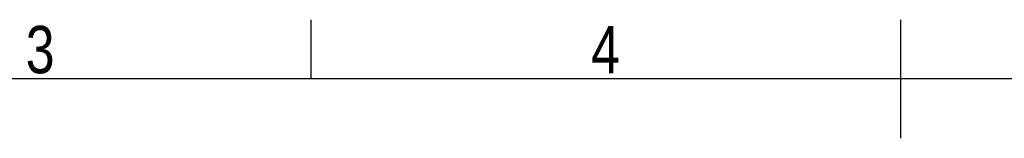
# Model space of a CAD drawing. Header units: millimetres. Extents: x 0 to 420, y 0 to 297.
# Tile 13 of 18: x 133 to 219, y 287 to 297. Entities that reach past the tile are written whole.
import ezdxf

# ---------------------------------------------------------------- set-up
doc = ezdxf.new("R2010")
doc.units = ezdxf.units.MM
doc.layers.add('CARTIGLIO', color=140, linetype='Continuous')
doc.styles.add('SLDTEXTSTYLE2', font='TXT', dxfattribs={"width": 0.821468})

msp = doc.modelspace()

# ---------------------------------------------------------------- linework, layer by layer
at = {"layer": 'CARTIGLIO', "linetype": 'Continuous'}
for p, q in [((158.2616, 291.82257), (158.2616, 296.99679)), ((210.00376, 286.64835), (210.00376, 296.99679)), ((414.8274, 291.82257), (5.18012, 291.82257))]:
    msp.add_line(p, q, dxfattribs=at)

# ---------------------------------------------------------------- texts
at = {"layer": 'CARTIGLIO', "char_height": 4.13937, "attachment_point": 2, "style": 'SLDTEXTSTYLE2'}
for s, insert in [('3', (134.49186, 296.46286)), ('4', (184.08902, 296.46286))]:
    msp.add_mtext(s, dxfattribs=dict(at, insert=insert))

doc.saveas('drawing.dxf')
